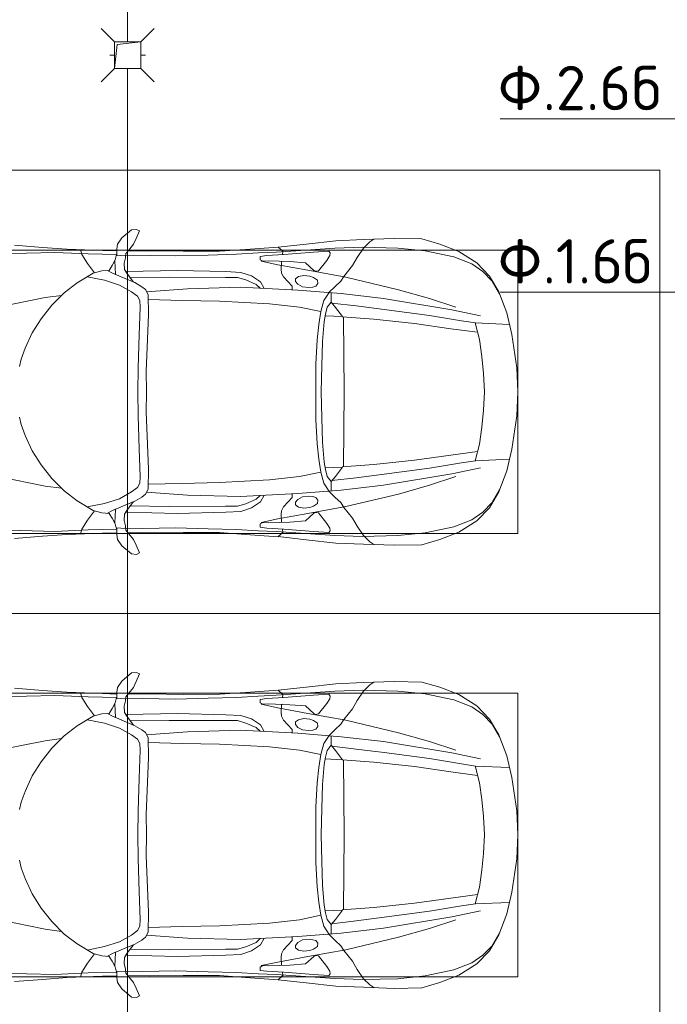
# Model space of a CAD drawing. Header units: millimetres. Extents: x -32229 to 169101, y -13689 to 125138.
# Tile 123 of 256: x 27327 to 30977, y 98594 to 104150. Entities that reach past the tile are written whole.
import ezdxf

# ---------------------------------------------------------------- set-up
doc = ezdxf.new("R2010")
doc.units = ezdxf.units.MM
for name, color, linetype, lineweight in [('A-DETL-____-THIN', 7, 'Continuous', 9), ('A-DETL-GENF-OTLN', 7, 'Continuous', 18), ('A-FLOR-____-OTLN', 7, 'Continuous', 18), ('C-PRKG-____-OTLN', 7, 'Continuous', 18), ('G-____-____-TEXT', 7, 'Continuous', 9), ('M-EQPM-____-OTLN', 7, 'Continuous', 18), ('P-SANR-FIXT-OTLN', 7, 'Continuous', 18)]:
    doc.layers.add(name, color=color, linetype=linetype, lineweight=lineweight)
doc.styles.add('ISOCPEUR', font='isocpeur.ttf', dxfattribs={"height": 250})

# ---------------------------------------------------------------- blocks, each defined once
blk = doc.blocks.new('АР_Машиноместо - 4900x2400_М__5300х2500_-V11--01 ЭМ')
at = {"layer": 'A-DETL-GENF-OTLN', "color": 254, "lineweight": 13, "true_color": 0xd4d4d4}
for p, q in [((470.9, -1561.4), (462.8, -1889.5)), ((2029.1, -1561.4), (2037.2, -1889.5)), ((462.8, -1889.5), (471.8, -2077.7)), ((2037.2, -1889.5), (2028.2, -2077.7)), ((471.8, -2077.7), (474.5, -2239.3)), ((2028.2, -2077.7), (2025.5, -2239.3)), ((483.3, -2571.4), (478, -2290)), ((570.6, -2291.4), (564.4, -2580.5)), ((1929.4, -2291.4), (1935.6, -2580.5)), ((2016.7, -2571.4), (2022, -2290)), ((728.4, -2415.7), (733.8, -2606.7)), ((1771.6, -2415.7), (1766.2, -2606.7)), ((477.8, -2754.7), (483.3, -2571.4)), ((564.4, -2580.5), (571.6, -2853.3)), ((733.8, -2606.7), (737.8, -2818.3)), ((1766.2, -2606.7), (1762.2, -2818.3)), ((1935.6, -2580.5), (1928.4, -2853.3)), ((2022.2, -2754.7), (2016.7, -2571.4)), ((473.9, -2913.7), (477.8, -2754.7)), ((2026.1, -2913.7), (2022.2, -2754.7)), ((737.8, -2818.3), (752.8, -3099)), ((1762.2, -2818.3), (1747.2, -3099)), ((571.6, -2853.3), (575.7, -2937.4)), ((1928.4, -2853.3), (1924.3, -2937.4)), ((466.3, -3036.3), (473.9, -2913.7)), ((575.7, -2937.4), (595.2, -2997.9)), ((1924.3, -2937.4), (1904.8, -2997.9)), ((2033.7, -3036.3), (2026.1, -2913.7)), ((595.2, -2997.9), (629, -3048.1)), ((1904.8, -2997.9), (1871, -3048.1)), ((462, -3136.6), (466.3, -3036.3)), ((512.5, -3053.2), (532.7, -3145.9)), ((629, -3048.1), (666.7, -3069.7)), ((1871, -3048.1), (1833.3, -3069.7)), ((1987.5, -3053.2), (1967.3, -3145.9)), ((2038, -3136.6), (2033.7, -3036.3)), ((752.8, -3099), (771.7, -3268.5)), ((1747.2, -3099), (1728.3, -3268.5)), ((439.5, -3468.5), (462, -3136.6)), ((532.7, -3145.9), (564, -3316.2)), ((1967.3, -3145.9), (1936, -3316.2)), ((2060.5, -3468.5), (2038, -3136.6)), ((771.7, -3268.5), (797.1, -3388.2)), ((1728.3, -3268.5), (1702.9, -3388.2)), ((564, -3316.2), (602.3, -3530.2)), ((1936, -3316.2), (1897.7, -3530.2)), ((797.1, -3388.2), (734.6, -3405.8)), ((870, -3377.1), (797.1, -3388.2)), ((957.1, -3368.9), (870, -3377.1)), ((1093.5, -3360.7), (957.1, -3368.9)), ((1250, -3360.7), (1093.5, -3360.7)), ((1250, -3360.7), (1406.5, -3360.7)), ((1406.5, -3360.7), (1542.9, -3368.9)), ((1542.9, -3368.9), (1630, -3377.1)), ((1630, -3377.1), (1702.9, -3388.2)), ((1702.9, -3388.2), (1765.4, -3405.8)), ((734.6, -3405.8), (688.5, -3435.5)), ((1765.4, -3405.8), (1811.5, -3435.5)), ((434.2, -3623.7), (439.5, -3468.5)), ((749.1, -3450.8), (765.5, -3589.1)), ((1750.9, -3450.8), (1734.5, -3589.1)), ((2065.8, -3623.7), (2060.5, -3468.5)), ((602.3, -3530.2), (673.6, -3827.1)), ((695.7, -3502.8), (723.2, -3741.5)), ((1804.3, -3502.8), (1776.8, -3741.5)), ((1897.7, -3530.2), (1826.4, -3827.1)), ((765.5, -3589.1), (785.7, -3746.6)), ((1734.5, -3589.1), (1714.3, -3746.6)), ((438.6, -3823.4), (434.2, -3623.7)), ((2061.4, -3823.4), (2065.8, -3623.7)), ((723.2, -3741.5), (786.9, -4128.3)), ((785.7, -3746.6), (819.4, -4000.8)), ((1714.3, -3746.6), (1680.6, -4000.8)), ((1776.8, -3741.5), (1713.1, -4128.3)), ((454.7, -3976.8), (438.6, -3823.4)), ((673.6, -3827.1), (722.7, -4001.8)), ((1826.4, -3827.1), (1777.3, -4001.8)), ((2045.3, -3976.8), (2061.4, -3823.4)), ((488.6, -4138.1), (454.7, -3976.8)), ((2011.4, -4138.1), (2045.3, -3976.8)), ((722.7, -4001.8), (771.7, -4149.8)), ((819.4, -4000.8), (849, -4182.8)), ((1680.6, -4000.8), (1651, -4182.8)), ((1777.3, -4001.8), (1728.3, -4149.8)), ((527.8, -4239.8), (488.6, -4138.1)), ((786.9, -4128.3), (821.1, -4289.8)), ((1713.1, -4128.3), (1678.9, -4289.8)), ((1972.2, -4239.8), (2011.4, -4138.1)), ((849, -4182.8), (861.2, -4260.3)), ((1651, -4182.8), (1638.8, -4260.3)), ((571.5, -4303.1), (527.8, -4239.8)), ((1928.5, -4303.1), (1972.2, -4239.8)), ((625, -4354.8), (571.5, -4303.1)), ((1875, -4354.8), (1928.5, -4303.1)), ((696.3, -4395.8), (625, -4354.8)), ((1803.7, -4395.8), (1875, -4354.8))]:
    blk.add_line(p, q, dxfattribs=at)
at = {"layer": 'A-DETL-GENF-OTLN', "color": 253, "lineweight": 13, "true_color": 0xaaaaaa}
for p, q in [((770, -1576.5), (718.3, -1834.2)), ((1730, -1576.5), (1781.7, -1834.2)), ((422, -1662.9), (434.8, -1820.7)), ((2078, -1662.9), (2065.2, -1820.7)), ((1004.2, -1721.4), (917, -1761.1)), ((1064.9, -1700.5), (1004.2, -1721.4)), ((1107.2, -1689.8), (1064.9, -1700.5)), ((1392.8, -1689.8), (1435.1, -1700.5)), ((1435.1, -1700.5), (1495.8, -1721.4)), ((1495.8, -1721.4), (1583, -1761.1)), ((917, -1761.1), (837.5, -1812.1)), ((1583, -1761.1), (1662.5, -1812.1)), ((434.8, -1820.7), (444.9, -1956.8)), ((837.5, -1812.1), (761.1, -1871.7)), ((1662.5, -1812.1), (1738.9, -1871.7)), ((2065.2, -1820.7), (2055.1, -1956.8)), ((761.1, -1871.7), (690.7, -1941.6)), ((718.3, -1834.2), (705.7, -1926.7)), ((1738.9, -1871.7), (1809.3, -1941.6)), ((1781.7, -1834.2), (1794.3, -1926.7)), ((690.7, -1941.6), (634.6, -2015)), ((1809.3, -1941.6), (1865.4, -2015)), ((444.9, -1956.8), (453, -2159.1)), ((2055.1, -1956.8), (2047, -2159.1)), ((475.1, -2041), (447.5, -2034.4)), ((525.5, -2074.6), (475.1, -2041)), ((634.6, -2015), (580.7, -2105.7)), ((1865.4, -2015), (1919.3, -2105.7)), ((1974.5, -2074.6), (2024.9, -2041)), ((2024.9, -2041), (2052.5, -2034.4)), ((578.8, -2112.6), (525.5, -2074.6)), ((580.7, -2105.7), (567.1, -2153.8)), ((619.7, -2168.6), (600.3, -2072.7)), ((1880.3, -2168.6), (1899.7, -2072.7)), ((1919.3, -2105.7), (1932.9, -2153.8)), ((1921.2, -2112.6), (1974.5, -2074.6)), ((453, -2159.1), (455, -2238.9)), ((567.1, -2153.8), (564.3, -2195.4)), ((1932.9, -2153.8), (1935.7, -2195.4)), ((2047, -2159.1), (2045, -2238.9)), ((536.7, -2211.8), (505.1, -2230)), ((564.3, -2195.4), (536.7, -2211.8)), ((579.9, -2213.8), (564.9, -2186.5)), ((600.8, -2263), (579.9, -2213.8)), ((647.3, -2254.2), (619.7, -2168.6)), ((1852.7, -2254.2), (1880.3, -2168.6)), ((1899.2, -2263), (1920.1, -2213.8)), ((1920.1, -2213.8), (1935.1, -2186.5)), ((1935.7, -2195.4), (1963.3, -2211.8)), ((1963.3, -2211.8), (1994.9, -2230)), ((335.2, -2322.3), (381.7, -2266.4)), ((381.7, -2266.4), (417.4, -2243.4)), ((417.4, -2243.4), (445.1, -2238.7)), ((445.1, -2238.7), (481.8, -2239.5)), ((505.1, -2230), (467.5, -2239.2)), ((482, -2235.6), (479.1, -2288.7)), ((586.6, -2231.3), (510.1, -2227.1)), ((633.8, -2340.5), (600.8, -2263)), ((685.1, -2322.3), (647.3, -2254.2)), ((1814.9, -2322.3), (1852.7, -2254.2)), ((1866.2, -2340.5), (1899.2, -2263)), ((1913.4, -2231.3), (1989.9, -2227.1)), ((1994.9, -2230), (2032.5, -2239.2)), ((2018, -2235.6), (2020.9, -2288.7)), ((2054.9, -2238.7), (2018.2, -2239.5)), ((2082.6, -2243.4), (2054.9, -2238.7)), ((2118.3, -2266.4), (2082.6, -2243.4)), ((2164.8, -2322.3), (2118.3, -2266.4)), ((333.1, -2350.6), (335.2, -2322.3)), ((449.8, -2306.1), (417.4, -2333.8)), ((470, -2290), (449.8, -2306.1)), ((454.5, -2423.6), (456, -2301.1)), ((493.6, -2288.6), (470, -2290)), ((523.3, -2281.2), (493.6, -2288.6)), ((559, -2282.6), (523.3, -2281.2)), ((580.6, -2296), (559, -2282.6)), ((630.6, -2332.9), (580.6, -2296)), ((603.5, -2534.3), (606.1, -2314.9)), ((710, -2355.4), (685.1, -2322.3)), ((1790, -2355.4), (1814.9, -2322.3)), ((1869.4, -2332.9), (1919.4, -2296)), ((1896.5, -2534.3), (1893.9, -2314.9)), ((1919.4, -2296), (1941, -2282.6)), ((1941, -2282.6), (1976.7, -2281.2)), ((1976.7, -2281.2), (2006.4, -2288.6)), ((2006.4, -2288.6), (2030, -2290)), ((2030, -2290), (2050.2, -2306.1)), ((2045.5, -2423.6), (2044, -2301.1)), ((2050.2, -2306.1), (2082.6, -2333.8)), ((2166.9, -2350.6), (2164.8, -2322.3)), ((341.2, -2366.2), (333.1, -2350.6)), ((384.4, -2347.9), (341.2, -2366.2)), ((417.4, -2333.8), (384.4, -2347.9)), ((656.7, -2380.3), (633.8, -2340.5)), ((672.8, -2399.7), (656.7, -2380.3)), ((734.3, -2368.8), (710, -2355.4)), ((772.7, -2371.5), (734.3, -2368.8)), ((929.1, -2364.1), (772.7, -2371.5)), ((1115.2, -2358.7), (929.1, -2364.1)), ((1250, -2357.8), (1115.2, -2358.7)), ((1250, -2357.8), (1384.8, -2358.7)), ((1384.8, -2358.7), (1570.9, -2364.1)), ((1570.9, -2364.1), (1727.3, -2371.5)), ((1727.3, -2371.5), (1765.7, -2368.8)), ((1765.7, -2368.8), (1790, -2355.4)), ((1827.2, -2399.7), (1843.3, -2380.3)), ((1843.3, -2380.3), (1866.2, -2340.5)), ((2082.6, -2333.8), (2115.6, -2347.9)), ((2115.6, -2347.9), (2158.8, -2366.2)), ((2158.8, -2366.2), (2166.9, -2350.6)), ((456.8, -2613.6), (454.5, -2423.6)), ((684.8, -2406.5), (667.8, -2638.3)), ((700.6, -2415.4), (672.8, -2399.7)), ((813.8, -2416.7), (700.6, -2415.4)), ((999.2, -2409.3), (813.8, -2416.7)), ((1132.7, -2404.6), (999.2, -2409.3)), ((1250, -2406.6), (1132.7, -2404.6)), ((1250, -2406.6), (1367.3, -2404.6)), ((1367.3, -2404.6), (1500.8, -2409.3)), ((1500.8, -2409.3), (1686.2, -2416.7)), ((1686.2, -2416.7), (1799.4, -2415.4)), ((1799.4, -2415.4), (1827.2, -2399.7)), ((1815.2, -2406.5), (1832.2, -2638.3)), ((2043.2, -2613.6), (2045.5, -2423.6)), ((604.4, -2850.8), (603.5, -2534.3)), ((1895.6, -2850.8), (1896.5, -2534.3)), ((456.1, -2818.3), (456.8, -2613.6)), ((667.8, -2638.3), (659.3, -2936)), ((1832.2, -2638.3), (1840.7, -2936)), ((2043.9, -2818.3), (2043.2, -2613.6)), ((446, -2964.8), (456.1, -2818.3)), ((2054, -2964.8), (2043.9, -2818.3)), ((604.4, -2919.4), (604.4, -2850.8)), ((1895.6, -2919.4), (1895.6, -2850.8)), ((618.7, -2966.7), (604.4, -2919.4)), ((659.3, -2936), (676.4, -3260.1)), ((1840.7, -2936), (1823.6, -3260.1)), ((1881.3, -2966.7), (1895.6, -2919.4)), ((432.8, -3149.3), (446, -2964.8)), ((643.6, -3024.6), (618.7, -2966.7)), ((1856.4, -3024.6), (1881.3, -2966.7)), ((2067.2, -3149.3), (2054, -2964.8)), ((485.6, -3046.1), (480.8, -3085)), ((504.5, -3046.6), (485.6, -3046.1)), ((512.2, -3061.4), (504.5, -3046.6)), ((665.1, -3046.1), (643.6, -3024.6)), ((1834.9, -3046.1), (1856.4, -3024.6)), ((1987.8, -3061.4), (1995.5, -3046.6)), ((1995.5, -3046.6), (2014.4, -3046.1)), ((2014.4, -3046.1), (2019.2, -3085)), ((480.8, -3085), (474.8, -3179.9)), ((510.9, -3094.6), (512.2, -3061.4)), ((515.3, -3213.7), (510.9, -3094.6)), ((1984.7, -3213.7), (1989.1, -3094.6)), ((1989.1, -3094.6), (1987.8, -3061.4)), ((2019.2, -3085), (2025.2, -3179.9)), ((415.7, -3305.9), (432.8, -3149.3)), ((456.9, -3174.2), (432.9, -3148.3)), ((558.4, -3165.4), (513.6, -3168)), ((579.5, -3167.7), (558.4, -3165.4)), ((1920.5, -3167.7), (1941.6, -3165.4)), ((1941.6, -3165.4), (1986.4, -3168)), ((2043.1, -3174.2), (2067.1, -3148.3)), ((2084.3, -3305.9), (2067.1, -3148.3)), ((475.2, -3173.5), (456.9, -3174.2)), ((474.8, -3179.9), (462.2, -3347.3)), ((522.2, -3303.2), (515.3, -3213.7)), ((601.7, -3179.4), (579.5, -3167.7)), ((654.5, -3228.1), (601.7, -3179.4)), ((1845.5, -3228.1), (1898.3, -3179.4)), ((1898.3, -3179.4), (1920.5, -3167.7)), ((1977.8, -3303.2), (1984.7, -3213.7)), ((2024.8, -3173.5), (2043.1, -3174.2)), ((2025.2, -3179.9), (2037.8, -3347.3)), ((599.8, -3262.3), (593.6, -3292.5)), ((612.1, -3245.7), (599.8, -3262.3)), ((626.8, -3246.1), (612.1, -3245.7)), ((643.2, -3259.9), (626.8, -3246.1)), ((657.2, -3286.3), (643.2, -3259.9)), ((674.6, -3227.6), (654.5, -3228.1)), ((676.4, -3260.1), (695.7, -3502.8)), ((1823.6, -3260.1), (1804.3, -3502.8)), ((1825.4, -3227.6), (1845.5, -3228.1)), ((1842.8, -3286.3), (1856.8, -3259.9)), ((1856.8, -3259.9), (1873.2, -3246.1)), ((1873.2, -3246.1), (1887.9, -3245.7)), ((1887.9, -3245.7), (1900.2, -3262.3)), ((1900.2, -3262.3), (1906.4, -3292.5)), ((397.1, -3474.2), (415.7, -3305.9)), ((564.6, -3349.7), (522.2, -3303.2)), ((593.6, -3292.5), (597.1, -3327.4)), ((597.1, -3327.4), (605.2, -3346.8)), ((661.1, -3321.2), (657.2, -3286.3)), ((658.7, -3344.5), (661.1, -3321.2)), ((1838.9, -3321.2), (1842.8, -3286.3)), ((1841.3, -3344.5), (1838.9, -3321.2)), ((1902.9, -3327.4), (1894.8, -3346.8)), ((1906.4, -3292.5), (1902.9, -3327.4)), ((1935.4, -3349.7), (1977.8, -3303.2)), ((2102.9, -3474.2), (2084.3, -3305.9)), ((462.2, -3347.3), (456.6, -3434.5)), ((508, -3422.8), (566.8, -3375.1)), ((569.7, -3360.7), (564.6, -3349.7)), ((566.8, -3375.1), (569.7, -3360.7)), ((605.2, -3346.8), (620, -3369.3)), ((620, -3369.3), (638.7, -3372.5)), ((638.7, -3372.5), (654.1, -3360.7)), ((654.1, -3360.7), (658.7, -3344.5)), ((1845.9, -3360.7), (1841.3, -3344.5)), ((1861.3, -3372.5), (1845.9, -3360.7)), ((1880, -3369.3), (1861.3, -3372.5)), ((1894.8, -3346.8), (1880, -3369.3)), ((1930.3, -3360.7), (1935.4, -3349.7)), ((1933.2, -3375.1), (1930.3, -3360.7)), ((1992, -3422.8), (1933.2, -3375.1)), ((2037.8, -3347.3), (2043.4, -3434.5)), ((456.6, -3434.5), (466.2, -3441.1)), ((466.2, -3441.1), (481.5, -3439.1)), ((481.5, -3439.1), (508, -3422.8)), ((690.2, -3433.7), (654.7, -3470.4)), ((773, -3424.2), (744.1, -3447.2)), ((811.1, -3414.8), (773, -3424.2)), ((853.3, -3407.2), (811.1, -3414.8)), ((825.6, -3512.1), (821, -3413)), ((965.3, -3397.8), (853.3, -3407.2)), ((1102.5, -3394.3), (965.3, -3397.8)), ((1250, -3391.3), (1102.5, -3394.3)), ((1250, -3391.3), (1397.5, -3394.3)), ((1397.5, -3394.3), (1534.7, -3397.8)), ((1534.7, -3397.8), (1646.7, -3407.2)), ((1646.7, -3407.2), (1688.9, -3414.8)), ((1674.4, -3512.1), (1679, -3413)), ((1688.9, -3414.8), (1727, -3424.2)), ((1727, -3424.2), (1755.7, -3447)), ((1809.8, -3433.7), (1845.3, -3470.4)), ((2018.5, -3439.1), (1992, -3422.8)), ((2033.8, -3441.1), (2018.5, -3439.1)), ((2043.4, -3434.5), (2033.8, -3441.1)), ((390.2, -3630), (397.1, -3474.2)), ((654.7, -3470.4), (624.9, -3501.2)), ((744.1, -3447.2), (691.3, -3447.2)), ((744.3, -3447), (773.2, -3472.4)), ((773.2, -3472.4), (825.6, -3512.1)), ((1726.8, -3472.4), (1674.4, -3512.1)), ((1755.7, -3447), (1726.8, -3472.4)), ((1755.7, -3447.2), (1808.7, -3447.2)), ((1845.3, -3470.4), (1875.1, -3501.2)), ((2109.8, -3630), (2102.9, -3474.2)), ((598.3, -3518.6), (537.9, -3567)), ((624.9, -3501.2), (598.3, -3518.6)), ((840.1, -3687.8), (826.6, -3509.6)), ((1250, -3520.1), (827.2, -3517.2)), ((1250, -3520.1), (1672.8, -3517.2)), ((1659.9, -3687.8), (1673.4, -3509.6)), ((1875.1, -3501.2), (1901.7, -3518.6)), ((1901.7, -3518.6), (1962.1, -3567)), ((491.4, -3594.2), (438.6, -3629.8)), ((537.9, -3567), (491.4, -3594.2)), ((1962.1, -3567), (2008.6, -3594.2)), ((2008.6, -3594.2), (2061.4, -3629.8)), ((384, -3802.9), (390.2, -3630)), ((403.8, -3665.5), (388.1, -3688.4)), ((438.6, -3629.8), (403.8, -3665.5)), ((2061.4, -3629.8), (2096.2, -3665.5)), ((2096.2, -3665.5), (2111.9, -3688.4)), ((2116, -3802.9), (2109.8, -3630)), ((863.9, -3917.5), (840.1, -3687.8)), ((1636.1, -3917.5), (1659.9, -3687.8)), ((387.4, -3958.4), (384, -3802.9)), ((2112.6, -3958.4), (2116, -3802.9)), ((893.6, -4121.6), (863.9, -3917.5)), ((1606.4, -4121.6), (1636.1, -3917.5)), ((416.4, -4059.2), (387.4, -3958.4)), ((2083.6, -4059.2), (2112.6, -3958.4)), ((458.6, -4167), (416.4, -4059.2)), ((2041.4, -4167), (2083.6, -4059.2)), ((914, -4272.5), (893.6, -4121.6)), ((1586, -4272.5), (1606.4, -4121.6)), ((522.5, -4267.9), (458.6, -4167)), ((1977.5, -4267.9), (2041.4, -4167)), ((596.3, -4340.6), (522.5, -4267.9)), ((955.5, -4283.9), (861, -4259.4)), ((861.2, -4260.3), (869.3, -4451.1)), ((1544.5, -4283.9), (1639, -4259.4)), ((1638.8, -4260.3), (1630.7, -4451.1)), ((1903.7, -4340.6), (1977.5, -4267.9)), ((1050.4, -4297.3), (955.5, -4283.9)), ((1146, -4306.7), (1050.4, -4297.3)), ((1250, -4312), (1146, -4306.7)), ((1250, -4312), (1354, -4306.7)), ((1354, -4306.7), (1449.6, -4297.3)), ((1449.6, -4297.3), (1544.5, -4283.9)), ((686, -4391.6), (596.3, -4340.6)), ((1814, -4391.6), (1903.7, -4340.6)), ((804.4, -4436.7), (686, -4391.6)), ((927, -4466.6), (804.4, -4436.7)), ((1573, -4466.6), (1695.6, -4436.7)), ((1695.6, -4436.7), (1814, -4391.6)), ((1114.6, -4493), (927, -4466.6)), ((1250, -4500), (1114.6, -4493)), ((1250, -4500), (1385.4, -4493)), ((1385.4, -4493), (1573, -4466.6))]:
    blk.add_line(p, q, dxfattribs=at)
at = {"layer": 'C-PRKG-____-OTLN', "color": 253, "lineweight": 13, "true_color": 0xaaaaaa}
for p, q in [((2500, 0), (2500, -5300)), ((450, -800), (450, -4500)), ((2050, -800), (2050, -4500)), ((450, -4500), (2050, -4500)), ((2500, -5300), (0, -5300))]:
    blk.add_line(p, q, dxfattribs=at)
blk = doc.blocks.new('АР_Машиноместо - 4900x2400_М__5300х2500_-3113489--01 ЭМ')
at = {"layer": 'A-DETL-GENF-OTLN', "color": 253, "lineweight": 13, "true_color": 0xaaaaaa}
for p, q in [((927, 4466.6), (804.4, 4436.7)), ((861.2, 4260.3), (869.3, 4451.1)), ((1114.6, 4493), (927, 4466.6)), ((1250, 4500), (1114.6, 4493)), ((1250, 4500), (1385.4, 4493)), ((1385.4, 4493), (1573, 4466.6)), ((1573, 4466.6), (1695.6, 4436.7)), ((1638.8, 4260.3), (1630.7, 4451.1)), ((686, 4391.6), (596.3, 4340.6)), ((804.4, 4436.7), (686, 4391.6)), ((1695.6, 4436.7), (1814, 4391.6)), ((1814, 4391.6), (1903.7, 4340.6)), ((596.3, 4340.6), (522.5, 4267.9)), ((1903.7, 4340.6), (1977.5, 4267.9)), ((955.5, 4283.9), (861, 4259.4)), ((1050.4, 4297.3), (955.5, 4283.9)), ((1146, 4306.7), (1050.4, 4297.3)), ((1250, 4312), (1146, 4306.7)), ((1250, 4312), (1354, 4306.7)), ((1354, 4306.7), (1449.6, 4297.3)), ((1449.6, 4297.3), (1544.5, 4283.9)), ((1544.5, 4283.9), (1639, 4259.4)), ((522.5, 4267.9), (458.6, 4167)), ((914, 4272.5), (893.6, 4121.6)), ((1586, 4272.5), (1606.4, 4121.6)), ((1977.5, 4267.9), (2041.4, 4167)), ((458.6, 4167), (416.4, 4059.2)), ((2041.4, 4167), (2083.6, 4059.2)), ((893.6, 4121.6), (863.9, 3917.5)), ((1606.4, 4121.6), (1636.1, 3917.5)), ((416.4, 4059.2), (387.4, 3958.4)), ((2083.6, 4059.2), (2112.6, 3958.4)), ((387.4, 3958.4), (384, 3802.9)), ((2112.6, 3958.4), (2116, 3802.9)), ((863.9, 3917.5), (840.1, 3687.8)), ((1636.1, 3917.5), (1659.9, 3687.8)), ((384, 3802.9), (390.2, 3630)), ((2116, 3802.9), (2109.8, 3630)), ((403.8, 3665.5), (388.1, 3688.4)), ((840.1, 3687.8), (826.6, 3509.6)), ((1659.9, 3687.8), (1673.4, 3509.6)), ((2096.2, 3665.5), (2111.9, 3688.4)), ((390.2, 3630), (397.1, 3474.2)), ((438.6, 3629.8), (403.8, 3665.5)), ((491.4, 3594.2), (438.6, 3629.8)), ((2008.6, 3594.2), (2061.4, 3629.8)), ((2061.4, 3629.8), (2096.2, 3665.5)), ((2109.8, 3630), (2102.9, 3474.2)), ((537.9, 3567), (491.4, 3594.2)), ((598.3, 3518.6), (537.9, 3567)), ((1901.7, 3518.6), (1962.1, 3567)), ((1962.1, 3567), (2008.6, 3594.2)), ((624.9, 3501.2), (598.3, 3518.6)), ((654.7, 3470.4), (624.9, 3501.2)), ((676.4, 3260.1), (695.7, 3502.8)), ((773.2, 3472.4), (825.6, 3512.1)), ((825.6, 3512.1), (821, 3413)), ((1250, 3520.1), (827.2, 3517.2)), ((1250, 3520.1), (1672.8, 3517.2)), ((1674.4, 3512.1), (1679, 3413)), ((1726.8, 3472.4), (1674.4, 3512.1)), ((1823.6, 3260.1), (1804.3, 3502.8)), ((1845.3, 3470.4), (1875.1, 3501.2)), ((1875.1, 3501.2), (1901.7, 3518.6)), ((397.1, 3474.2), (415.7, 3305.9)), ((690.2, 3433.7), (654.7, 3470.4)), ((744.1, 3447.2), (691.3, 3447.2)), ((773, 3424.2), (744.1, 3447.2)), ((744.3, 3447), (773.2, 3472.4)), ((1755.7, 3447), (1726.8, 3472.4)), ((1727, 3424.2), (1755.7, 3447)), ((1755.7, 3447.2), (1808.7, 3447.2)), ((1809.8, 3433.7), (1845.3, 3470.4)), ((2102.9, 3474.2), (2084.3, 3305.9)), ((456.6, 3434.5), (466.2, 3441.1)), ((462.2, 3347.3), (456.6, 3434.5)), ((466.2, 3441.1), (481.5, 3439.1)), ((481.5, 3439.1), (508, 3422.8)), ((508, 3422.8), (566.8, 3375.1)), ((811.1, 3414.8), (773, 3424.2)), ((853.3, 3407.2), (811.1, 3414.8)), ((965.3, 3397.8), (853.3, 3407.2)), ((1102.5, 3394.3), (965.3, 3397.8)), ((1250, 3391.3), (1102.5, 3394.3)), ((1250, 3391.3), (1397.5, 3394.3)), ((1397.5, 3394.3), (1534.7, 3397.8)), ((1534.7, 3397.8), (1646.7, 3407.2)), ((1646.7, 3407.2), (1688.9, 3414.8)), ((1688.9, 3414.8), (1727, 3424.2)), ((1992, 3422.8), (1933.2, 3375.1)), ((2018.5, 3439.1), (1992, 3422.8)), ((2033.8, 3441.1), (2018.5, 3439.1)), ((2043.4, 3434.5), (2033.8, 3441.1)), ((2037.8, 3347.3), (2043.4, 3434.5)), ((474.8, 3179.9), (462.2, 3347.3)), ((564.6, 3349.7), (522.2, 3303.2)), ((569.7, 3360.7), (564.6, 3349.7)), ((566.8, 3375.1), (569.7, 3360.7)), ((597.1, 3327.4), (605.2, 3346.8)), ((605.2, 3346.8), (620, 3369.3)), ((620, 3369.3), (638.7, 3372.5)), ((638.7, 3372.5), (654.1, 3360.7)), ((654.1, 3360.7), (658.7, 3344.5)), ((658.7, 3344.5), (661.1, 3321.2)), ((1841.3, 3344.5), (1838.9, 3321.2)), ((1845.9, 3360.7), (1841.3, 3344.5)), ((1861.3, 3372.5), (1845.9, 3360.7)), ((1880, 3369.3), (1861.3, 3372.5)), ((1894.8, 3346.8), (1880, 3369.3)), ((1902.9, 3327.4), (1894.8, 3346.8)), ((1933.2, 3375.1), (1930.3, 3360.7)), ((1930.3, 3360.7), (1935.4, 3349.7)), ((1935.4, 3349.7), (1977.8, 3303.2)), ((2025.2, 3179.9), (2037.8, 3347.3)), ((415.7, 3305.9), (432.8, 3149.3)), ((522.2, 3303.2), (515.3, 3213.7)), ((593.6, 3292.5), (597.1, 3327.4)), ((599.8, 3262.3), (593.6, 3292.5)), ((657.2, 3286.3), (643.2, 3259.9)), ((661.1, 3321.2), (657.2, 3286.3)), ((1838.9, 3321.2), (1842.8, 3286.3)), ((1842.8, 3286.3), (1856.8, 3259.9)), ((1900.2, 3262.3), (1906.4, 3292.5)), ((1906.4, 3292.5), (1902.9, 3327.4)), ((1977.8, 3303.2), (1984.7, 3213.7)), ((2084.3, 3305.9), (2067.1, 3148.3)), ((612.1, 3245.7), (599.8, 3262.3)), ((654.5, 3228.1), (601.7, 3179.4)), ((626.8, 3246.1), (612.1, 3245.7)), ((643.2, 3259.9), (626.8, 3246.1)), ((674.6, 3227.6), (654.5, 3228.1)), ((659.3, 2936), (676.4, 3260.1)), ((1840.7, 2936), (1823.6, 3260.1)), ((1825.4, 3227.6), (1845.5, 3228.1)), ((1845.5, 3228.1), (1898.3, 3179.4)), ((1856.8, 3259.9), (1873.2, 3246.1)), ((1873.2, 3246.1), (1887.9, 3245.7)), ((1887.9, 3245.7), (1900.2, 3262.3)), ((456.9, 3174.2), (432.9, 3148.3)), ((475.2, 3173.5), (456.9, 3174.2)), ((480.8, 3085), (474.8, 3179.9)), ((515.3, 3213.7), (510.9, 3094.6)), ((558.4, 3165.4), (513.6, 3168)), ((579.5, 3167.7), (558.4, 3165.4)), ((601.7, 3179.4), (579.5, 3167.7)), ((1898.3, 3179.4), (1920.5, 3167.7)), ((1920.5, 3167.7), (1941.6, 3165.4)), ((1941.6, 3165.4), (1986.4, 3168)), ((1984.7, 3213.7), (1989.1, 3094.6)), ((2019.2, 3085), (2025.2, 3179.9)), ((2024.8, 3173.5), (2043.1, 3174.2)), ((2043.1, 3174.2), (2067.1, 3148.3)), ((432.8, 3149.3), (446, 2964.8)), ((2067.2, 3149.3), (2054, 2964.8)), ((485.6, 3046.1), (480.8, 3085)), ((512.2, 3061.4), (504.5, 3046.6)), ((510.9, 3094.6), (512.2, 3061.4)), ((1989.1, 3094.6), (1987.8, 3061.4)), ((1987.8, 3061.4), (1995.5, 3046.6)), ((2014.4, 3046.1), (2019.2, 3085)), ((504.5, 3046.6), (485.6, 3046.1)), ((643.6, 3024.6), (618.7, 2966.7)), ((665.1, 3046.1), (643.6, 3024.6)), ((1834.9, 3046.1), (1856.4, 3024.6)), ((1856.4, 3024.6), (1881.3, 2966.7)), ((1995.5, 3046.6), (2014.4, 3046.1)), ((446, 2964.8), (456.1, 2818.3)), ((618.7, 2966.7), (604.4, 2919.4)), ((1881.3, 2966.7), (1895.6, 2919.4)), ((2054, 2964.8), (2043.9, 2818.3)), ((604.4, 2919.4), (604.4, 2850.8)), ((667.8, 2638.3), (659.3, 2936)), ((1832.2, 2638.3), (1840.7, 2936)), ((1895.6, 2919.4), (1895.6, 2850.8)), ((604.4, 2850.8), (603.5, 2534.3)), ((1895.6, 2850.8), (1896.5, 2534.3)), ((456.1, 2818.3), (456.8, 2613.6)), ((2043.9, 2818.3), (2043.2, 2613.6)), ((456.8, 2613.6), (454.5, 2423.6)), ((684.8, 2406.5), (667.8, 2638.3)), ((1815.2, 2406.5), (1832.2, 2638.3)), ((2043.2, 2613.6), (2045.5, 2423.6)), ((603.5, 2534.3), (606.1, 2314.9)), ((1896.5, 2534.3), (1893.9, 2314.9)), ((454.5, 2423.6), (456, 2301.1)), ((672.8, 2399.7), (656.7, 2380.3)), ((700.6, 2415.4), (672.8, 2399.7)), ((813.8, 2416.7), (700.6, 2415.4)), ((999.2, 2409.3), (813.8, 2416.7)), ((1132.7, 2404.6), (999.2, 2409.3)), ((1250, 2406.6), (1132.7, 2404.6)), ((1250, 2406.6), (1367.3, 2404.6)), ((1367.3, 2404.6), (1500.8, 2409.3)), ((1500.8, 2409.3), (1686.2, 2416.7)), ((1686.2, 2416.7), (1799.4, 2415.4)), ((1799.4, 2415.4), (1827.2, 2399.7)), ((1827.2, 2399.7), (1843.3, 2380.3)), ((2045.5, 2423.6), (2044, 2301.1)), ((341.2, 2366.2), (333.1, 2350.6)), ((333.1, 2350.6), (335.2, 2322.3)), ((384.4, 2347.9), (341.2, 2366.2)), ((417.4, 2333.8), (384.4, 2347.9)), ((449.8, 2306.1), (417.4, 2333.8)), ((633.8, 2340.5), (600.8, 2263)), ((656.7, 2380.3), (633.8, 2340.5)), ((710, 2355.4), (685.1, 2322.3)), ((734.3, 2368.8), (710, 2355.4)), ((772.7, 2371.5), (734.3, 2368.8)), ((929.1, 2364.1), (772.7, 2371.5)), ((1115.2, 2358.7), (929.1, 2364.1)), ((1250, 2357.8), (1115.2, 2358.7)), ((1250, 2357.8), (1384.8, 2358.7)), ((1384.8, 2358.7), (1570.9, 2364.1)), ((1570.9, 2364.1), (1727.3, 2371.5)), ((1727.3, 2371.5), (1765.7, 2368.8)), ((1765.7, 2368.8), (1790, 2355.4)), ((1790, 2355.4), (1814.9, 2322.3)), ((1843.3, 2380.3), (1866.2, 2340.5)), ((1866.2, 2340.5), (1899.2, 2263)), ((2050.2, 2306.1), (2082.6, 2333.8)), ((2082.6, 2333.8), (2115.6, 2347.9)), ((2115.6, 2347.9), (2158.8, 2366.2)), ((2158.8, 2366.2), (2166.9, 2350.6)), ((2166.9, 2350.6), (2164.8, 2322.3)), ((335.2, 2322.3), (381.7, 2266.4)), ((470, 2290), (449.8, 2306.1)), ((493.6, 2288.6), (470, 2290)), ((482, 2235.6), (479.1, 2288.7)), ((523.3, 2281.2), (493.6, 2288.6)), ((559, 2282.6), (523.3, 2281.2)), ((580.6, 2296), (559, 2282.6)), ((630.6, 2332.9), (580.6, 2296)), ((685.1, 2322.3), (647.3, 2254.2)), ((1814.9, 2322.3), (1852.7, 2254.2)), ((1869.4, 2332.9), (1919.4, 2296)), ((1919.4, 2296), (1941, 2282.6)), ((1941, 2282.6), (1976.7, 2281.2)), ((1976.7, 2281.2), (2006.4, 2288.6)), ((2006.4, 2288.6), (2030, 2290)), ((2018, 2235.6), (2020.9, 2288.7)), ((2030, 2290), (2050.2, 2306.1)), ((2164.8, 2322.3), (2118.3, 2266.4)), ((381.7, 2266.4), (417.4, 2243.4)), ((417.4, 2243.4), (445.1, 2238.7)), ((445.1, 2238.7), (481.8, 2239.5)), ((453, 2159.1), (455, 2238.9)), ((505.1, 2230), (467.5, 2239.2)), ((536.7, 2211.8), (505.1, 2230)), ((586.6, 2231.3), (510.1, 2227.1)), ((600.8, 2263), (579.9, 2213.8)), ((647.3, 2254.2), (619.7, 2168.6)), ((1852.7, 2254.2), (1880.3, 2168.6)), ((1899.2, 2263), (1920.1, 2213.8)), ((1913.4, 2231.3), (1989.9, 2227.1)), ((1963.3, 2211.8), (1994.9, 2230)), ((1994.9, 2230), (2032.5, 2239.2)), ((2054.9, 2238.7), (2018.2, 2239.5)), ((2047, 2159.1), (2045, 2238.9)), ((2082.6, 2243.4), (2054.9, 2238.7)), ((2118.3, 2266.4), (2082.6, 2243.4)), ((564.3, 2195.4), (536.7, 2211.8)), ((567.1, 2153.8), (564.3, 2195.4)), ((579.9, 2213.8), (564.9, 2186.5)), ((619.7, 2168.6), (600.3, 2072.7)), ((1880.3, 2168.6), (1899.7, 2072.7)), ((1920.1, 2213.8), (1935.1, 2186.5)), ((1932.9, 2153.8), (1935.7, 2195.4)), ((1935.7, 2195.4), (1963.3, 2211.8)), ((444.9, 1956.8), (453, 2159.1)), ((578.8, 2112.6), (525.5, 2074.6)), ((580.7, 2105.7), (567.1, 2153.8)), ((1919.3, 2105.7), (1932.9, 2153.8)), ((1921.2, 2112.6), (1974.5, 2074.6)), ((2055.1, 1956.8), (2047, 2159.1)), ((525.5, 2074.6), (475.1, 2041)), ((634.6, 2015), (580.7, 2105.7)), ((1865.4, 2015), (1919.3, 2105.7)), ((1974.5, 2074.6), (2024.9, 2041)), ((475.1, 2041), (447.5, 2034.4)), ((690.7, 1941.6), (634.6, 2015)), ((1809.3, 1941.6), (1865.4, 2015)), ((2024.9, 2041), (2052.5, 2034.4)), ((434.8, 1820.7), (444.9, 1956.8)), ((2065.2, 1820.7), (2055.1, 1956.8)), ((761.1, 1871.7), (690.7, 1941.6)), ((718.3, 1834.2), (705.7, 1926.7)), ((1738.9, 1871.7), (1809.3, 1941.6)), ((1781.7, 1834.2), (1794.3, 1926.7)), ((770, 1576.5), (718.3, 1834.2)), ((837.5, 1812.1), (761.1, 1871.7)), ((1662.5, 1812.1), (1738.9, 1871.7)), ((1730, 1576.5), (1781.7, 1834.2)), ((422, 1662.9), (434.8, 1820.7)), ((917, 1761.1), (837.5, 1812.1)), ((1583, 1761.1), (1662.5, 1812.1)), ((2078, 1662.9), (2065.2, 1820.7)), ((1004.2, 1721.4), (917, 1761.1)), ((1495.8, 1721.4), (1583, 1761.1)), ((1064.9, 1700.5), (1004.2, 1721.4)), ((1107.2, 1689.8), (1064.9, 1700.5)), ((1392.8, 1689.8), (1435.1, 1700.5)), ((1435.1, 1700.5), (1495.8, 1721.4))]:
    blk.add_line(p, q, dxfattribs=at)
at = {"layer": 'A-DETL-GENF-OTLN', "color": 254, "lineweight": 13, "true_color": 0xd4d4d4}
for p, q in [((696.3, 4395.8), (625, 4354.8)), ((1803.7, 4395.8), (1875, 4354.8)), ((625, 4354.8), (571.5, 4303.1)), ((1875, 4354.8), (1928.5, 4303.1)), ((571.5, 4303.1), (527.8, 4239.8)), ((786.9, 4128.3), (821.1, 4289.8)), ((1713.1, 4128.3), (1678.9, 4289.8)), ((1928.5, 4303.1), (1972.2, 4239.8)), ((527.8, 4239.8), (488.6, 4138.1)), ((849, 4182.8), (861.2, 4260.3)), ((1651, 4182.8), (1638.8, 4260.3)), ((1972.2, 4239.8), (2011.4, 4138.1)), ((819.4, 4000.8), (849, 4182.8)), ((1680.6, 4000.8), (1651, 4182.8)), ((488.6, 4138.1), (454.7, 3976.8)), ((722.7, 4001.8), (771.7, 4149.8)), ((723.2, 3741.5), (786.9, 4128.3)), ((1776.8, 3741.5), (1713.1, 4128.3)), ((1777.3, 4001.8), (1728.3, 4149.8)), ((2011.4, 4138.1), (2045.3, 3976.8)), ((673.6, 3827.1), (722.7, 4001.8)), ((785.7, 3746.6), (819.4, 4000.8)), ((1714.3, 3746.6), (1680.6, 4000.8)), ((1826.4, 3827.1), (1777.3, 4001.8)), ((454.7, 3976.8), (438.6, 3823.4)), ((2045.3, 3976.8), (2061.4, 3823.4)), ((438.6, 3823.4), (434.2, 3623.7)), ((602.3, 3530.2), (673.6, 3827.1)), ((1897.7, 3530.2), (1826.4, 3827.1)), ((2061.4, 3823.4), (2065.8, 3623.7)), ((695.7, 3502.8), (723.2, 3741.5)), ((765.5, 3589.1), (785.7, 3746.6)), ((1734.5, 3589.1), (1714.3, 3746.6)), ((1804.3, 3502.8), (1776.8, 3741.5)), ((434.2, 3623.7), (439.5, 3468.5)), ((2065.8, 3623.7), (2060.5, 3468.5)), ((749.1, 3450.8), (765.5, 3589.1)), ((1750.9, 3450.8), (1734.5, 3589.1)), ((564, 3316.2), (602.3, 3530.2)), ((1936, 3316.2), (1897.7, 3530.2)), ((439.5, 3468.5), (462, 3136.6)), ((2060.5, 3468.5), (2038, 3136.6)), ((734.6, 3405.8), (688.5, 3435.5)), ((797.1, 3388.2), (734.6, 3405.8)), ((1702.9, 3388.2), (1765.4, 3405.8)), ((1765.4, 3405.8), (1811.5, 3435.5)), ((771.7, 3268.5), (797.1, 3388.2)), ((870, 3377.1), (797.1, 3388.2)), ((957.1, 3368.9), (870, 3377.1)), ((1093.5, 3360.7), (957.1, 3368.9)), ((1250, 3360.7), (1093.5, 3360.7)), ((1250, 3360.7), (1406.5, 3360.7)), ((1406.5, 3360.7), (1542.9, 3368.9)), ((1542.9, 3368.9), (1630, 3377.1)), ((1630, 3377.1), (1702.9, 3388.2)), ((1728.3, 3268.5), (1702.9, 3388.2)), ((532.7, 3145.9), (564, 3316.2)), ((1967.3, 3145.9), (1936, 3316.2)), ((752.8, 3099), (771.7, 3268.5)), ((1747.2, 3099), (1728.3, 3268.5)), ((462, 3136.6), (466.3, 3036.3)), ((512.5, 3053.2), (532.7, 3145.9)), ((1987.5, 3053.2), (1967.3, 3145.9)), ((2038, 3136.6), (2033.7, 3036.3)), ((629, 3048.1), (666.7, 3069.7)), ((737.8, 2818.3), (752.8, 3099)), ((1762.2, 2818.3), (1747.2, 3099)), ((1871, 3048.1), (1833.3, 3069.7)), ((466.3, 3036.3), (473.9, 2913.7)), ((595.2, 2997.9), (629, 3048.1)), ((1904.8, 2997.9), (1871, 3048.1)), ((2033.7, 3036.3), (2026.1, 2913.7)), ((575.7, 2937.4), (595.2, 2997.9)), ((1924.3, 2937.4), (1904.8, 2997.9)), ((473.9, 2913.7), (477.8, 2754.7)), ((571.6, 2853.3), (575.7, 2937.4)), ((1928.4, 2853.3), (1924.3, 2937.4)), ((2026.1, 2913.7), (2022.2, 2754.7)), ((564.4, 2580.5), (571.6, 2853.3)), ((1935.6, 2580.5), (1928.4, 2853.3)), ((733.8, 2606.7), (737.8, 2818.3)), ((1766.2, 2606.7), (1762.2, 2818.3)), ((477.8, 2754.7), (483.3, 2571.4)), ((2022.2, 2754.7), (2016.7, 2571.4)), ((483.3, 2571.4), (478, 2290)), ((570.6, 2291.4), (564.4, 2580.5)), ((728.4, 2415.7), (733.8, 2606.7)), ((1771.6, 2415.7), (1766.2, 2606.7)), ((1929.4, 2291.4), (1935.6, 2580.5)), ((2016.7, 2571.4), (2022, 2290)), ((471.8, 2077.7), (474.5, 2239.3)), ((2028.2, 2077.7), (2025.5, 2239.3)), ((462.8, 1889.5), (471.8, 2077.7)), ((2037.2, 1889.5), (2028.2, 2077.7)), ((470.9, 1561.4), (462.8, 1889.5)), ((2029.1, 1561.4), (2037.2, 1889.5))]:
    blk.add_line(p, q, dxfattribs=at)
at = {"layer": 'C-PRKG-____-OTLN', "color": 253, "lineweight": 13, "true_color": 0xaaaaaa}
for p, q in [((2500, 5300), (0, 5300)), ((0, 0), (0, 5300)), ((2500, 0), (2500, 5300)), ((450, 4500), (2050, 4500)), ((450, 800), (450, 4500)), ((2050, 800), (2050, 4500))]:
    blk.add_line(p, q, dxfattribs=at)
blk = doc.blocks.new('АР_Канал вертикальный прямоугольный - ВК-5403405--01 ЭМ')
at = {"layer": 'M-EQPM-____-OTLN', "color": 253, "lineweight": 13, "true_color": 0xaaaaaa}
for p, q in [((75, 75), (-75, 75)), ((-75, 75), (-75, -75)), ((75, 75), (-75, 75)), ((-75, 75), (-75, -75)), ((-75, -75), (-75, 75)), ((-75, 75), (75, 75)), ((-75, -75), (-60, 60)), ((-75, -75), (-60, 60)), ((-60, 60), (75, 75)), ((-60, 60), (75, 75)), ((75, -75), (75, 75)), ((75, 75), (75, -75)), ((-75, -75), (75, -75)), ((75, -75), (-75, -75))]:
    blk.add_line(p, q, dxfattribs=at)
blk = doc.blocks.new('АР_Трап - 100-100-2797955--01 ЭМ')
at = {"layer": 'P-SANR-FIXT-OTLN', "color": 253, "lineweight": 13, "true_color": 0xaaaaaa}
for p, q in [((-75, 75), (-150, 150)), ((75, 75), (150, 150)), ((0, 75), (0, 100)), ((-100, 0), (-75, 0)), ((75, 0), (100, 0)), ((-75, -75), (-150, -150)), ((0, -100), (0, -75)), ((75, -75), (150, -150))]:
    blk.add_line(p, q, dxfattribs=at)
blk = doc.blocks.new('Наметкина 10_РД_АР_П_отсоединено_rvt-1--01 ЭМ')
at = {"layer": 'A-FLOR-____-OTLN', "color": 253, "lineweight": 13, "true_color": 0xaaaaaa}
for p, q in [((27935.3, 104025), (27935.3, 113350)), ((27935.3, 97850), (27935.3, 103875))]:
    blk.add_line(p, q, dxfattribs=at)
at = {"layer": 'C-PRKG-____-OTLN', "color": 253, "lineweight": 13, "true_color": 0xaaaaaa}
for name, p, rotation in [('АР_Машиноместо - 4900x2400_М__5300х2500_-3113489--01 ЭМ', (25635.3, 103300), 270.0000000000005), ('АР_Машиноместо - 4900x2400_М__5300х2500_-V11--01 ЭМ', (25635.3, 98300), 90.00000000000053)]:
    blk.add_blockref(name, p, dxfattribs=dict(at, rotation=rotation))
at = {"layer": 'M-EQPM-____-OTLN', "color": 253, "lineweight": 13, "true_color": 0xaaaaaa}
blk.add_blockref('АР_Канал вертикальный прямоугольный - ВК-5403405--01 ЭМ', (27935.3, 103950), dxfattribs=at)
at = {"layer": 'P-SANR-FIXT-OTLN', "color": 253, "lineweight": 13, "true_color": 0xaaaaaa}
blk.add_blockref('АР_Трап - 100-100-2797955--01 ЭМ', (27935.3, 103950), dxfattribs=at)

msp = doc.modelspace()

# ---------------------------------------------------------------- linework, layer by layer
at = {"layer": 'A-DETL-____-THIN'}
for p, q in [((31352, 103590.5), (30035.7, 103590.5)), ((31351.3, 102612.5), (30035.7, 102612.5))]:
    msp.add_line(p, q, dxfattribs=at)

# ---------------------------------------------------------------- block references
at = {"lineweight": 5}
msp.add_blockref('Наметкина 10_РД_АР_П_отсоединено_rvt-1--01 ЭМ', (0, 0), dxfattribs=at)

# ---------------------------------------------------------------- texts
at = {"layer": 'G-____-____-TEXT', "char_height": 250, "attachment_point": 1, "style": 'ISOCPEUR'}
for s, insert, width in [('\\fISOCPEUR|b0|i0|c204|p34|;б', (30777.9, 103889.3), 208.439), ('\\fISOCPEUR|b0|i0|c204|p34|;Ф', (30023.8, 103889.3), 304.641), ('.2.6', (30275.2, 103889.3), 609.282), ('\\fISOCPEUR|b0|i0|c204|p34|;Ф', (30023.8, 102911.4), 304.641), ('.1.6', (30275.2, 102911.4), 545.148), ('\\fISOCPEUR|b0|i0|c204|p34|;б', (30725, 102911.4), 208.439)]:
    msp.add_mtext(s, dxfattribs=dict(at, insert=insert, width=width))

doc.saveas('drawing.dxf')
